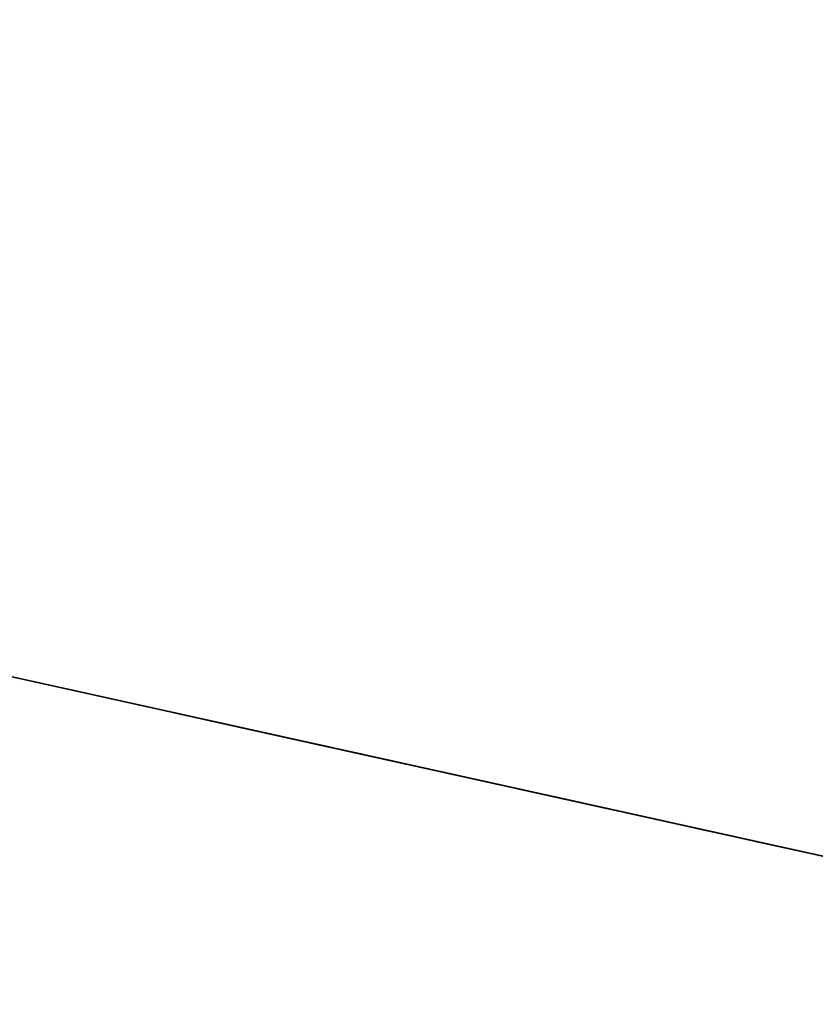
# Model space of a CAD drawing. Header units: metres. Extents: x 3435926.4 to 3435969.5, y 5439943.6 to 5439953.1.
# Tile 3 of 3: x 3435947.2 to 3435952.7, y 5439946.3 to 5439953.1. Entities that reach past the tile are written whole.
import ezdxf
from ezdxf import colors
from ezdxf.entities.mleader import LeaderData, LeaderLine
from ezdxf.enums import TextEntityAlignment as Align
from ezdxf.math import Vec2, Vec3

# ---------------------------------------------------------------- set-up
doc = ezdxf.new("R2010")
doc.units = ezdxf.units.M
doc.linetypes.add('ACAD_ISO02W100', pattern=[15, 12, -3])
doc.linetypes.add('STRICHLINIE', pattern=[19.049999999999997, 12.7, -6.35])
for name, color, linetype in [('LAYOUT Ansichtsfenster', 5, 'Continuous'), ('SCHNITT BAU Bestand', 7, 'Continuous'), ('SCHNITT BAU Neubau', 1, 'Continuous'), ('SCHNITT BAU Tangierend', 34, 'Continuous')]:
    doc.layers.add(name, color=color, linetype=linetype)
doc.styles.get("Standard").update_dxf_attribs({"font": 'isocpeur.ttf'})

# ---------------------------------------------------------------- blocks, each defined once
blk = doc.blocks.new('Gleis')
at = {"color": 7}
for p, q in [((-0.7873365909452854, 0.1749131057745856), (-0.7887444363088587, 0.153387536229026)), ((-0.7857237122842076, 0.148404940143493), (-0.7665905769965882, 0.1410317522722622)), ((-0.7507816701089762, 0.1814919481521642), (-0.7826029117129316, 0.1795971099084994)), ((-0.718860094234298, 0.1779063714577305), (-0.7507816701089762, 0.1814919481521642)), ((-0.736984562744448, 0.140234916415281), (-0.7175502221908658, 0.1467143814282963)), ((-0.7142267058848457, 0.1516972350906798), (-0.7145293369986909, 0.1730225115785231)), ((0.7155215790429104, 0.1517552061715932), (0.7157223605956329, 0.1732807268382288)), ((0.7382803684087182, 0.1401960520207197), (0.7190471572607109, 0.146672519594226)), ((0.7202543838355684, 0.1779647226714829), (0.751974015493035, 0.1815528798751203)), ((0.751974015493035, 0.1815528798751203), (0.7837968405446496, 0.1796606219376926)), ((0.7870202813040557, 0.1484687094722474), (0.7678877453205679, 0.141093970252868)), ((0.7885294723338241, 0.1748768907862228), (0.7901421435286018, 0.1534515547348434)), ((-0.8665840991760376, 0.07575466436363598), (-0.8677918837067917, 0.05821499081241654)), ((-0.8555061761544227, 0.08033881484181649), (-0.8665840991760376, 0.07575466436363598)), ((-0.8455376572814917, 0.0748573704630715), (-0.8555061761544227, 0.08033881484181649)), ((-0.8455376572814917, 0.0748573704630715), (-0.8454354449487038, 0.05831601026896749)), ((-0.7603460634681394, 0.1315642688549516), (-0.7623576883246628, 0.04556367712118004)), ((-0.7458420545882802, 0.04526401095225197), (-0.7436301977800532, 0.1310672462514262)), ((-0.6607507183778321, 0.07028116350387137), (-0.6614551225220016, 0.05373833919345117)), ((-0.6607507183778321, 0.07028116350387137), (-0.6504794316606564, 0.07536440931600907)), ((-0.6504794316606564, 0.07536440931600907), (-0.6398058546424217, 0.07028201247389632)), ((-0.6398058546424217, 0.07028201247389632), (-0.6393017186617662, 0.05264372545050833)), ((0.6410072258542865, 0.0701351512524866), (0.6406046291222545, 0.0525955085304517)), ((0.6517819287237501, 0.07531709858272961), (0.6410072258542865, 0.0701351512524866)), ((0.6620536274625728, 0.07023468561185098), (0.6517819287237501, 0.07531709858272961)), ((0.6620536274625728, 0.07023468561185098), (0.662859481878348, 0.0537920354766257)), ((0.7471469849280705, 0.04542465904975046), (0.7450282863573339, 0.1311276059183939)), ((0.7615438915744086, 0.1315272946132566), (0.763661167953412, 0.045625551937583)), ((0.8454286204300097, 0.07472713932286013), (0.8450274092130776, 0.05828443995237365)), ((0.8454286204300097, 0.07472713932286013), (0.8552980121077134, 0.0802079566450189)), ((0.8552980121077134, 0.0802079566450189), (0.8662747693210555, 0.07552602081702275)), ((0.8662747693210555, 0.07552602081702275), (0.8672823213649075, 0.05798643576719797)), ((-0.9106887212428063, 0.02961268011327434), (-0.9162276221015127, 0.02582536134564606)), ((-0.9162276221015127, 0.02582536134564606), (-0.9113929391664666, 0.00848615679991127)), ((-0.9106887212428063, 0.02961268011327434), (-0.907867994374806, 0.0190495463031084)), ((-0.9007605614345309, 0.0318641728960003), (-0.9056586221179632, 0.02504348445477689)), ((-0.8938587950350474, 0.03783112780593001), (-0.9007605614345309, 0.0318641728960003)), ((-0.8852364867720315, 0.04269263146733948), (-0.8938587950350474, 0.03783112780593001)), ((-0.8879602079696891, 0.02404594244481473), (-0.8929541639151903, 0.0190158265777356)), ((-0.8899436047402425, 0.01785321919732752), (-0.8609425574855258, 0.01715790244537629)), ((-0.881475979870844, 0.02822659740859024), (-0.8879602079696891, 0.02404594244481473)), ((-0.8752511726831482, 0.046251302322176), (-0.8852364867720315, 0.04269263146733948)), ((-0.8737560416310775, 0.03139188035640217), (-0.881475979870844, 0.02822659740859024)), ((-0.8785664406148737, 0.04944474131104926), (-0.8786663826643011, 0.04525862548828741)), ((-0.8785664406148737, 0.04944474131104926), (-0.8352651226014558, 0.04914759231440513)), ((-0.8761266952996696, 0.05257405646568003), (-0.8783633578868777, 0.04947907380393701)), ((-0.8731634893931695, 0.05528149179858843), (-0.8761266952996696, 0.05257405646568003)), ((-0.8643175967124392, 0.04835981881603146), (-0.8752511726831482, 0.046251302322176)), ((-0.8743343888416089, 0.00988207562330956), (-0.8751408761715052, 0.006692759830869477)), ((-0.8741341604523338, 0.009781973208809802), (-0.8319397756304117, 0.008987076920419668)), ((-0.8651064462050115, 0.0334173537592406), (-0.8737560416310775, 0.03139188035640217)), ((-0.8695852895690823, 0.05749840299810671), (-0.8731634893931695, 0.05528149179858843)), ((-0.8655322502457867, 0.05913897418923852), (-0.8695852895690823, 0.05749840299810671)), ((-0.8686961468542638, 0.03270355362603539), (-0.8686955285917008, 0.01745649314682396)), ((-0.8611559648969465, 0.06014170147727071), (-0.8655322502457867, 0.05913897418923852)), ((-0.8558675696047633, 0.03422291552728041), (-0.8651064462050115, 0.0334173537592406)), ((-0.8528833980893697, 0.04893092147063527), (-0.8643175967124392, 0.04835981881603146)), ((-0.8566251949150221, 0.06046796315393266), (-0.8611559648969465, 0.06014170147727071)), ((-0.8521115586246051, 0.06010345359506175), (-0.8566251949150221, 0.06046796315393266)), ((-0.8464069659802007, 0.03377708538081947), (-0.8558675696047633, 0.03422291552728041)), ((-0.8414262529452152, 0.04793884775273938), (-0.8528833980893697, 0.04893092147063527)), ((-0.8477866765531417, 0.05906532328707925), (-0.8521115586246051, 0.06010345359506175)), ((-0.843819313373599, 0.05739218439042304), (-0.8477866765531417, 0.05906532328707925)), ((-0.837097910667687, 0.03209415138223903), (-0.8464069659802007, 0.03377708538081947)), ((-0.846340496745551, 0.01695826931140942), (-0.8415065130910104, 0.01685978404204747)), ((-0.8456361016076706, 0.03370131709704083), (-0.8457369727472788, 0.01715851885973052)), ((-0.8403596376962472, 0.05514695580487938), (-0.843819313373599, 0.05739218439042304)), ((-0.8412050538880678, 0.02443255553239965), (-0.8415065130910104, 0.01685978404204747)), ((-0.8304152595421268, 0.0454279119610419), (-0.8414262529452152, 0.04793884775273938)), ((-0.8362711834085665, 0.02991460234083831), (-0.8412050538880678, 0.02443255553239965)), ((-0.8375377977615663, 0.05241544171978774), (-0.8403596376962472, 0.05514695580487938)), ((-0.8354624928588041, 0.04930347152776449), (-0.8375377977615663, 0.05241544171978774)), ((-0.8283093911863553, 0.02924417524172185), (-0.837097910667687, 0.03209415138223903)), ((-0.83113519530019, 0.02393526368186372), (-0.8362711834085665, 0.02991460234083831)), ((-0.8351635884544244, 0.04934639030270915), (-0.8351634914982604, 0.04695514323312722)), ((-0.8319397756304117, 0.008987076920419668), (-0.83113519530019, 0.02393526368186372)), ((-0.8304296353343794, 0.01197619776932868), (-0.8307307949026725, -0.00297196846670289)), ((-0.8301282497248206, 0.02134383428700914), (-0.8304296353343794, 0.01197619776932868)), ((-0.8304296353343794, 0.01197619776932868), (-0.7548035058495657, 0.009886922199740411)), ((-0.8203080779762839, 0.04149821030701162), (-0.8304152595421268, 0.0454279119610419)), ((-0.820387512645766, 0.02534012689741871), (-0.8283093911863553, 0.02924417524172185)), ((-0.797298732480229, 0.02314003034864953), (-0.8277113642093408, 0.02393540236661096)), ((-0.8115223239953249, 0.03631562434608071), (-0.8203080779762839, 0.04149821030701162)), ((-0.7789726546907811, 0.02662753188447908), (-0.797298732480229, 0.02314003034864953)), ((-0.7548035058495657, 0.009886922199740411), (-0.6794791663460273, 0.008395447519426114)), ((-0.7119059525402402, 0.02085092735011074), (-0.7304340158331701, 0.02553398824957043)), ((-0.6816949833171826, 0.02025434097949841), (-0.7119059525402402, 0.02085092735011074)), ((-0.6965492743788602, 0.03328117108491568), (-0.6875250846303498, 0.03804543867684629)), ((-0.6882194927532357, 0.02190163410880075), (-0.6801205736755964, 0.02543019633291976)), ((-0.6875250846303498, 0.03804543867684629), (-0.6772422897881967, 0.04149686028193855)), ((-0.6801205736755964, 0.02543019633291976), (-0.6712035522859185, 0.02786470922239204)), ((-0.6794791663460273, 0.008395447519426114), (-0.6798818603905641, -0.006752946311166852)), ((-0.6794791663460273, 0.008395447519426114), (-0.6792778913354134, 0.01776307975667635)), ((-0.6776661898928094, 0.02025450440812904), (-0.6723304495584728, 0.02593536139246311)), ((-0.6776655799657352, 0.005206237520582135), (-0.6776661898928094, 0.02025450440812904)), ((-0.6353724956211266, 0.004012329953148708), (-0.6776655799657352, 0.005206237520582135)), ((-0.6772422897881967, 0.04149686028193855), (-0.666124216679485, 0.04348954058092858)), ((-0.6723312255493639, 0.04506819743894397), (-0.6725327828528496, 0.0426769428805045)), ((-0.6289283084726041, 0.04337663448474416), (-0.6723312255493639, 0.04506819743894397)), ((-0.6723304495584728, 0.02593536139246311), (-0.6675963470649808, 0.02015479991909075)), ((-0.6720137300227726, 0.04512970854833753), (-0.669792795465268, 0.04814316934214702)), ((-0.6712035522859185, 0.02786470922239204), (-0.6618259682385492, 0.02910790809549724)), ((-0.669792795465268, 0.04814316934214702), (-0.6668424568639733, 0.05073905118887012)), ((-0.6675963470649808, 0.02015479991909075), (-0.6674959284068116, 0.01258061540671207)), ((-0.659238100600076, 0.01218336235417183), (-0.6674959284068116, 0.01258061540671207)), ((-0.6668424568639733, 0.05073905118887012), (-0.663278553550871, 0.0528186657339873)), ((-0.666124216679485, 0.04348954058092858), (-0.6546299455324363, 0.04394194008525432)), ((-0.663278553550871, 0.0528186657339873), (-0.6592355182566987, 0.05430477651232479)), ((-0.6624609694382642, 0.02922372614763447), (-0.6632669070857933, 0.01248210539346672)), ((-0.6618259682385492, 0.02910790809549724), (-0.6523539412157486, 0.0291111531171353)), ((-0.6592355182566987, 0.05430477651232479), (-0.6548678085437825, 0.05513874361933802)), ((-0.6548678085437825, 0.05513874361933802), (-0.650341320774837, 0.05529052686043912)), ((-0.6546299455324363, 0.04394194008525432), (-0.6432371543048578, 0.04283687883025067)), ((-0.6523539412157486, 0.0291111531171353), (-0.6431650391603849, 0.02787442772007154)), ((-0.650341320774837, 0.05529052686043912), (-0.6458305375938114, 0.05475296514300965)), ((-0.6458305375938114, 0.05475296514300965), (-0.6415070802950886, 0.05354607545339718)), ((-0.6192604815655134, 0.01138694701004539), (-0.6449392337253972, 0.01188503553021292)), ((-0.6432371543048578, 0.04283687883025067), (-0.6324163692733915, 0.04021724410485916)), ((-0.6431650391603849, 0.02787442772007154), (-0.6346210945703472, 0.02544491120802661)), ((-0.6415070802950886, 0.05354607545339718), (-0.6375354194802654, 0.05171704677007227)), ((-0.6396024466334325, 0.02703220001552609), (-0.6403068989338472, 0.01168500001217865)), ((-0.6375354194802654, 0.05171704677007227), (-0.6340700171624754, 0.04933452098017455)), ((-0.6353724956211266, 0.004012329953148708), (-0.634565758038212, 0.001023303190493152)), ((-0.6346210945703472, 0.02544491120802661), (-0.6270624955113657, 0.02192127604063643)), ((-0.6340700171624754, 0.04933452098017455), (-0.6312395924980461, 0.04649145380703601)), ((-0.6324163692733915, 0.04021724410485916), (-0.6226123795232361, 0.03619456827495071)), ((-0.6312395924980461, 0.04649145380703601), (-0.6291528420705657, 0.04329510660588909)), ((-0.6289283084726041, 0.04337663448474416), (-0.6291297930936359, 0.03919051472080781)), ((-0.6270624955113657, 0.02192127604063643), (-0.620783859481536, 0.01744080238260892)), ((-0.6226123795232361, 0.03619456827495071), (-0.614232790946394, 0.03093330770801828)), ((-0.620783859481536, 0.01744080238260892), (-0.6160369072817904, 0.01218225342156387)), ((-0.614232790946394, 0.03093330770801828), (-0.6076237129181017, 0.02464940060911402)), ((-0.6076237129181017, 0.02464940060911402), (-0.6030583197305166, 0.01760599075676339)), ((-0.5978112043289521, 0.02215128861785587), (-0.6013347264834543, 0.01178669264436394)), ((-0.5923735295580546, 0.01816562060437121), (-0.5982136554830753, 0.001024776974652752)), ((-0.5978112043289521, 0.02215128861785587), (-0.5923735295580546, 0.01816562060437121)), ((0.5992181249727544, 0.02219982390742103), (0.5938808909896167, 0.01811360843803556)), ((0.5938808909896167, 0.01811360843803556), (0.5995207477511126, 0.001073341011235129)), ((0.5992181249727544, 0.02219982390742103), (0.6027424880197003, 0.01183551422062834)), ((0.6089274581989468, 0.02472447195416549), (0.6043626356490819, 0.01768068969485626)), ((0.6155360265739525, 0.03100748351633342), (0.6089274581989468, 0.02472447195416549)), ((0.6239151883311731, 0.03627085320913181), (0.6155360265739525, 0.03100748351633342)), ((0.6220881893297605, 0.01751693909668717), (0.6173416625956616, 0.01225800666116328)), ((0.6206682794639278, 0.01133854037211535), (0.6460437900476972, 0.01193738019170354)), ((0.6283650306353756, 0.02199792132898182), (0.6220881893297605, 0.01751693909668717)), ((0.6337159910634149, 0.0402957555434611), (0.6239151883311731, 0.03627085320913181)), ((0.63592477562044, 0.02552360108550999), (0.6283650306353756, 0.02199792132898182)), ((0.6303335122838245, 0.04332758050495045), (0.6735346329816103, 0.04512276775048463)), ((0.6303335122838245, 0.04332758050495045), (0.6303336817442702, 0.03914146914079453)), ((0.6325387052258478, 0.0465698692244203), (0.6304536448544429, 0.04337192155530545)), ((0.6353703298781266, 0.04941316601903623), (0.6325387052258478, 0.0465698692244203)), ((0.6445379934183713, 0.04291483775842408), (0.6337159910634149, 0.0402957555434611)), ((0.638835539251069, 0.05179454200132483), (0.6353703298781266, 0.04941316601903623)), ((0.6366793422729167, 0.004164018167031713), (0.6357727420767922, 0.0009747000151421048)), ((0.6444670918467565, 0.0279538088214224), (0.63592477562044, 0.02552360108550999)), ((0.6366793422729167, 0.004164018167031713), (0.67877210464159, 0.005361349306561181)), ((0.6428056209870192, 0.0536238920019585), (0.638835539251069, 0.05179454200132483)), ((0.6409074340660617, 0.02698400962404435), (0.6416131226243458, 0.01183709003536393)), ((0.6471304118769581, 0.0548311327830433), (0.6428056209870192, 0.0536238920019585)), ((0.6536573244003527, 0.02919128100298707), (0.6444670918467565, 0.0279538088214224)), ((0.6559306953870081, 0.04402225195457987), (0.6445379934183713, 0.04291483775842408)), ((0.6516411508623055, 0.05537048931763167), (0.6471304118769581, 0.0548311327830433)), ((0.656166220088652, 0.05521907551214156), (0.6516411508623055, 0.05537048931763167)), ((0.6631279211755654, 0.02919023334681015), (0.6536573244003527, 0.02919128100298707)), ((0.6674235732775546, 0.04357078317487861), (0.6559306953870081, 0.04402225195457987)), ((0.6605339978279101, 0.05438689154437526), (0.656166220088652, 0.05521907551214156)), ((0.6645771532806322, 0.05290110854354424), (0.6605339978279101, 0.05438689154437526)), ((0.6605457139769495, 0.01233555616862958), (0.6688035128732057, 0.0126347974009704)), ((0.6725070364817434, 0.02794779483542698), (0.6631279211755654, 0.02919023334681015)), ((0.6638673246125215, 0.029078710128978), (0.6645730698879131, 0.01253594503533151)), ((0.6681426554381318, 0.05082035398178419), (0.6645771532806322, 0.05290110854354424)), ((0.678541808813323, 0.04157900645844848), (0.6674235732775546, 0.04357078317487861)), ((0.6710917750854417, 0.04822471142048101), (0.6681426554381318, 0.05082035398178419)), ((0.668903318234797, 0.02020899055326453), (0.6688035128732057, 0.0126347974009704)), ((0.6737370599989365, 0.02608862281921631), (0.668903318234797, 0.02020899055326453)), ((0.6733143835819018, 0.04521286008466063), (0.6710917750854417, 0.04822471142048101)), ((0.6814228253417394, 0.02551257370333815), (0.6725070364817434, 0.02794779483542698)), ((0.6736347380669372, 0.04532156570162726), (0.673736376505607, 0.04293032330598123)), ((0.6788730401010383, 0.0203095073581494), (0.6737370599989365, 0.02608862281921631)), ((0.6888277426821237, 0.03813127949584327), (0.678541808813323, 0.04157900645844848)), ((0.67877210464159, 0.005361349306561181), (0.6788730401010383, 0.0203095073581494)), ((0.6808872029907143, 0.008450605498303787), (0.680685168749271, 0.01781822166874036)), ((0.7562114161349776, 0.01004830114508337), (0.6808872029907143, 0.008450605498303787)), ((0.6808872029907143, 0.008450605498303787), (0.6810894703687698, -0.006697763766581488)), ((0.6895234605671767, 0.02198609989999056), (0.6814228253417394, 0.02551257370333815)), ((0.6831020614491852, 0.02020956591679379), (0.7131113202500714, 0.02100881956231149)), ((0.6978508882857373, 0.03336631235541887), (0.6888277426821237, 0.03813127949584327)), ((0.7131113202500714, 0.02100881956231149), (0.7316390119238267, 0.02549315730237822)), ((0.83163572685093, 0.0120435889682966), (0.7562114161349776, 0.01004830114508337)), ((0.7801775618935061, 0.02659206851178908), (0.7987055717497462, 0.02320474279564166)), ((0.7987055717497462, 0.02320474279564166), (0.8290165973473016, 0.02400257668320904)), ((0.8108757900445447, 0.03659450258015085), (0.8197126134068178, 0.0416919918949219)), ((0.8196331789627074, 0.02553248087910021), (0.8275933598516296, 0.02935994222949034)), ((0.8197126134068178, 0.0416919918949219), (0.8298580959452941, 0.04552240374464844)), ((0.8275933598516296, 0.02935994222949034), (0.8364088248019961, 0.03212482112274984)), ((0.8298580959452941, 0.04552240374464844), (0.8408932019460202, 0.04792697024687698)), ((0.8315352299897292, 0.0215113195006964), (0.83163572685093, 0.0120435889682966)), ((0.83163572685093, 0.0120435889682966), (0.8320396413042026, -0.002904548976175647)), ((0.832440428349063, 0.02400271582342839), (0.8374758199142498, 0.0299824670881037)), ((0.8332476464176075, 0.009154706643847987), (0.832440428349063, 0.02400271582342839)), ((0.875542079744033, 0.009953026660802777), (0.8332476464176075, 0.009154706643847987)), ((0.8346547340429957, 0.04941409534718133), (0.8346548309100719, 0.04702284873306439)), ((0.878057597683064, 0.04901826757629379), (0.8346547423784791, 0.04921530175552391)), ((0.8349450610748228, 0.049348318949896), (0.8370501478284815, 0.05244043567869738)), ((0.8364088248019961, 0.03212482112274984), (0.8457349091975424, 0.03371698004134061)), ((0.8370501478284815, 0.05244043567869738), (0.8398989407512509, 0.05514500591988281)), ((0.8374758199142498, 0.0299824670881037), (0.8425116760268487, 0.02450082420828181)), ((0.8398989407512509, 0.05514500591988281), (0.8433813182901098, 0.05735619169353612)), ((0.8408932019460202, 0.04792697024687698), (0.8523602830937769, 0.04880699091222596)), ((0.8425116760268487, 0.02450082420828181), (0.8428137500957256, 0.01692807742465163)), ((0.8476477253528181, 0.01702695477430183), (0.8428137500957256, 0.01692807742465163)), ((0.8433813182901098, 0.05735619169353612), (0.8473657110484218, 0.05899246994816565)), ((0.8450284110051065, 0.03356964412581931), (0.8449275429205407, 0.01692816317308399)), ((0.8457349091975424, 0.03371698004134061), (0.8551983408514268, 0.0340720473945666)), ((0.8473657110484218, 0.05899246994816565), (0.8516990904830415, 0.05998804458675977)), ((0.8516990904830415, 0.05998804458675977), (0.8562155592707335, 0.06030715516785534)), ((0.8523602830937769, 0.04880699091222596), (0.8637888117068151, 0.04812669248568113)), ((0.8551983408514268, 0.0340720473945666), (0.8644287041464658, 0.03317713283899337)), ((0.8562155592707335, 0.06030715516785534), (0.8607434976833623, 0.05993692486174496)), ((0.8607434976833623, 0.05993692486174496), (0.8651098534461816, 0.05889307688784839)), ((0.8911492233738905, 0.01782675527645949), (0.8621482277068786, 0.01722776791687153)), ((0.8637888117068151, 0.04812669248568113), (0.8747011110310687, 0.04591179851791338)), ((0.8644287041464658, 0.03317713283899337), (0.8730584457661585, 0.03106941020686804)), ((0.8651098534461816, 0.05889307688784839), (0.8691472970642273, 0.05721278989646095)), ((0.8680885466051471, 0.03237495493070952), (0.8678875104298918, 0.01712788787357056)), ((0.8691472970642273, 0.05721278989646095), (0.8727027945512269, 0.05496184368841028)), ((0.8727027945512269, 0.05496184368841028), (0.8756390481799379, 0.05222604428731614)), ((0.8730584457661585, 0.03106941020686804), (0.8807471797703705, 0.02782895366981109)), ((0.8747011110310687, 0.04591179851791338), (0.8846509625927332, 0.04225668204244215)), ((0.8756390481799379, 0.05222604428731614), (0.8778444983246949, 0.04910836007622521)), ((0.8757423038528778, 0.009953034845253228), (0.8765490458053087, 0.006863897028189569)), ((0.878057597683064, 0.04901826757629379), (0.8780577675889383, 0.04483215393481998)), ((0.8807471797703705, 0.02782895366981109), (0.8871902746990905, 0.02358446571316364)), ((0.8846509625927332, 0.04225668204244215), (0.8932236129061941, 0.03731006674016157)), ((0.8871902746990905, 0.02358446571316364), (0.8921331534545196, 0.01850612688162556)), ((0.8932236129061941, 0.03731006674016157), (0.9000672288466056, 0.0312778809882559)), ((0.9000672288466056, 0.0312778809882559), (0.9048957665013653, 0.02440896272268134)), ((0.9121951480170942, 0.02968659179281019), (0.90897340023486, 0.0191232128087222)), ((0.9121951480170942, 0.02968659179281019), (0.9175326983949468, 0.02599982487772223)), ((0.9175326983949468, 0.02599982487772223), (0.9126994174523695, 0.008758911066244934)), ((-0.6798818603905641, -0.006752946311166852), (-0.8307307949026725, -0.00297196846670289)), ((0.6810894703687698, -0.006697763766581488), (0.8320396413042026, -0.002904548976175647))]:
    blk.add_line(p, q, dxfattribs=at)
for p, q in [((0.5396031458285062, 0.01492212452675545), (0.5898536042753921, 0.01621989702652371)), ((0.5898536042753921, 0.01621989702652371), (0.5940832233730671, 0.001372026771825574))]:
    blk.add_line(p, q)
blk.add_lwpolyline([(-1.3, 0), (1.3, 0), (1.3, -0.16), (-1.3, -0.16)], close=True)
at = {"color": 7, "extrusion": (0, 0, -1)}
for centre, major_axis, ratio, start_param, end_param in [((-0.7840134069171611, 0.1528442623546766), (-0.003367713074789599, 0.003367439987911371), 0.9999997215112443, 4.294869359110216, 5.563187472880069), ((-0.7823395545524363, 0.1745185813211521), (0.003559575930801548, 0.003559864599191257), 0.9999998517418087, 3.989508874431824, 5.436139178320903), ((-0.770377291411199, 0.1316639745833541), (0.007119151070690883, 0.007119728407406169), 0.9999999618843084, -0.402633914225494, 0.809593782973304), ((0.72045568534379, 0.1514064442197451), (-0.003489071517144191, 0.003488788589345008), 0.9999999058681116, 4.251839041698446, 5.507144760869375), ((0.7208280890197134, 0.1728876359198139), (-0.003610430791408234, 0.003610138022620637), 0.9999998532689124, 5.507145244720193, 6.955964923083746), ((0.7716680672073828, 0.1317579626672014), (0.00711915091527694, 0.007119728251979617), 0.9999999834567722, 3.902755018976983, 5.114980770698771), ((0.7850578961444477, 0.1531681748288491), (0.003600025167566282, 0.003600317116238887), 0.9999999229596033, 0.7103353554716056, 1.98831471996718), ((-0.8931483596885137, 0.01142446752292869), (-0.01310677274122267, 0.01310570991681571), 0.9999999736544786, 2.609132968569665, 5.33709943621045), ((-0.898353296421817, 0.02479779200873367), (-0.007857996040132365, 0.007857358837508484), 0.9999999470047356, 3.050280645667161, 4.950182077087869), ((-0.8536528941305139, 0.01523175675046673), (-0.005238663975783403, 0.005238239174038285), 0.9999998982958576, 5.750724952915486, 8.416239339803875), ((-0.8158726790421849, 0.03072347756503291), (0.005015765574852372, 0.005016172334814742), 0.9999999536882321, 3.926990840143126, 10.21017614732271), ((-0.7825617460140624, 0.04614350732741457), (-0.01423945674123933, 0.01423830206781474), 0.9999999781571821, 2.380403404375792, 3.737618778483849), ((-0.7256823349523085, 0.04476855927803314), (-0.01423945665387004, 0.01423830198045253), 0.999999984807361, 4.165744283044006, 5.521999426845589), ((-0.6924716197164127, 0.02749057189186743), (0.00501576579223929, 0.005016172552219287), 0.9999999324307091, 3.926990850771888, 10.21017615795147), ((-0.6520628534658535, 0.01028867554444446), (0.005238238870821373, 0.005238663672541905), 0.9999999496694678, 4.196229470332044, 6.861736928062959), ((-0.6163097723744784, 0.004832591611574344), (-0.01310677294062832, 0.01310571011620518), 0.9999999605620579, 2.562956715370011, 5.290940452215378), ((-0.6104809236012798, 0.01795179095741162), (0.00785735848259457, 0.007857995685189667), 0.9999999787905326, 1.379328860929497, 3.279322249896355), ((-0.6091907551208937, 0.01414186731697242), (0.005015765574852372, 0.005016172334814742), 0.9999999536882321, 3.926990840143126, 10.21017614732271), ((0.6176136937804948, 0.004909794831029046), (0.01310570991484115, 0.01310677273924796), 0.9999999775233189, 0.9922043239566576, 3.720188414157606), ((0.6117852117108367, 0.01802709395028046), (0.007857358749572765, 0.007857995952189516), 0.9999999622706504, 1.433026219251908, 3.333019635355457), ((0.6533663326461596, 0.01036877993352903), (0.00523823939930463, 0.005238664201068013), 0.999999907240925, 4.133796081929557, 6.79930329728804), ((0.6937737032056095, 0.02757395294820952), (0.005015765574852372, 0.005016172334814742), 0.9999999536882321, 3.926990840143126, 10.21017614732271), ((0.7269830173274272, 0.04485749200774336), (0.01423830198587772, 0.01423945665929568), 0.999999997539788, 0.7611447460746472, 2.117399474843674), ((0.783862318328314, 0.04623848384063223), (0.01423830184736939, 0.01423945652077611), 0.9999999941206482, 2.545524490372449, 3.902742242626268), ((0.815170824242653, 0.03095837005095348), (0.00501576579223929, 0.005016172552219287), 0.9999999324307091, 3.926990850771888, 10.21017615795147), ((0.8549574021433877, 0.0153367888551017), (-0.005238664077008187, 0.005238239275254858), 0.9999999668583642, 5.720886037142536, 8.386400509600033), ((0.8944531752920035, 0.01153413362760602), (0.01310571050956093, 0.01310677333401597), 0.9999999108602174, 0.94604572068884, 3.674011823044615), ((0.8996570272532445, 0.02490787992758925), (-0.007857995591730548, 0.007857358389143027), 0.9999999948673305, 2.903759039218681, 4.803660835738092), ((0.8988992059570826, 0.02071887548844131), (0.005015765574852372, 0.005016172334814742), 0.9999999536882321, 3.926990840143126, 10.21017614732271)]:
    blk.add_ellipse(centre, major_axis=major_axis, ratio=ratio, start_param=start_param, end_param=end_param, dxfattribs=at)
at = {"color": 7, "extrusion": (0, 0, -0.9999999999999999)}
for centre, major_axis, ratio, start_param, end_param in [((-0.7336332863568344, 0.1307758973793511), (0.007119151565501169, 0.007119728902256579), 0.9999999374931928, 3.951180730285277, 5.16434685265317), ((0.7349227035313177, 0.1308654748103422), (0.007119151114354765, 0.007119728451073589), 0.9999999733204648, -0.4519999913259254, 0.7611670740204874), ((0.7836239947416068, 0.1746135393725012), (-0.00355986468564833, 0.003559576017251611), 0.9999997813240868, 0.8470038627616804, 2.293635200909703)]:
    blk.add_ellipse(centre, major_axis=major_axis, ratio=ratio, start_param=start_param, end_param=end_param, dxfattribs=at)
at = {"color": 7, "extrusion": (0, 0, -0.9999999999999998)}
for centre, major_axis, ratio, start_param, end_param in [((-0.7194705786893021, 0.1730022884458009), (-0.003499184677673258, 0.003498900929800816), 0.9999999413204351, 0.8973124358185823, 2.342037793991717), ((-0.7191765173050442, 0.1513924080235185), (-0.003499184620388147, 0.00349890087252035), 0.9999999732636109, 2.342037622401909, 3.605279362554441), ((-0.899697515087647, 0.02129524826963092), (0.00501576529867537, 0.005016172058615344), 0.9999999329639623, 3.926990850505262, 10.21017615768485), ((0.6104953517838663, 0.01421706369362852), (0.00501576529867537, 0.005016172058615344), 0.9999999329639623, 3.926990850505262, 10.21017615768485)]:
    blk.add_ellipse(centre, major_axis=major_axis, ratio=ratio, start_param=start_param, end_param=end_param, dxfattribs=at)
blk = doc.blocks.new('*U62')
blk.add_lwpolyline([(1.075, 4.8), (-1.075, 4.8), (-2.2, 3.42), (-2.2, 2.694222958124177e-16), (2.2, 0), (2.2, 3.42)], close=True)
at = {"color": 8}
for points in [[(1.070000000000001, 4.74), (1.706, 3.895), (1.862, 3.59), (1.834114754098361, 3.05), (2.2, 3.05), (2.2, 3.42), (1.075, 4.8), (-1.074999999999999, 4.8), (-2.2, 3.42), (-2.2, 3.050000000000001), (-1.83411475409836, 3.05), (-1.862, 3.59), (-1.706, 3.895), (-1.07, 4.74)], [(-2.2, 1.2), (-1.738581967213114, 1.2), (-1.83411475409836, 3.05), (-2.2, 3.05)], [(2.2, 1.2), (1.738581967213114, 1.2), (1.834114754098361, 3.05), (2.2, 3.05)], [(-0.7925000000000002, -2.465190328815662e-32), (-2.2, -3.673940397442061e-17), (-2.2, 1.2), (-1.738581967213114, 1.2), (-1.736, 1.150000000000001), (-1.711, 1.150000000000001), (-1.683000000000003, 0.3799999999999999), (-1.583, 0.3800000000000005), (-1.275, 0.08000000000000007), (-0.7925000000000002, 0.08000000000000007)], [(0.7925000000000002, -9.705325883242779e-17), (2.2, -3.061616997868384e-16), (2.2, 1.2), (1.738581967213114, 1.2), (1.736, 1.15), (1.711, 1.15), (1.683000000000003, 0.3799999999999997), (1.583, 0.3800000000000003), (1.275, 0.07999999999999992), (0.7925000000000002, 0.07999999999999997)]]:
    blk.add_lwpolyline(points, close=True, dxfattribs=at)
at = {"color": 0, "linetype": 'ByBlock', "lineweight": -2}
blk.add_lwpolyline([(-1.07, 4.74), (-1.706, 3.895), (-1.862, 3.59), (-1.736, 1.15), (-1.711, 1.15), (-1.683000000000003, 0.3799999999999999), (-1.583, 0.3800000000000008), (-1.275, 0.08000000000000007), (-0.7925000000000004, 0.08000000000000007), (-0.7925000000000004, 0), (-0.6425000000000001, 0), (-0.6425000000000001, -0.03800000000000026), (-0.6014999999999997, -0.03800000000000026), (-0.6014999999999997, 0.08000000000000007), (0.6014999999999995, 0.08000000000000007), (0.6014999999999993, -0.03800000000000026), (0.6424999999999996, -0.03800000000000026), (0.6424999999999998, 0), (0.7925000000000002, 0), (0.7925000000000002, 0.08000000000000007), (1.275, 0.08000000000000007), (1.583, 0.3800000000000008), (1.683000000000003, 0.3799999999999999), (1.711, 1.15), (1.736, 1.15), (1.862, 3.59), (1.706, 3.895), (1.070000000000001, 4.74), (-1.07, 4.74)], close=True, dxfattribs=at)
at = {"color": 0, "linetype": 'STRICHLINIE', "lineweight": -2, "ltscale": 0.01}
blk.add_lwpolyline([(0.9300000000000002, 4.74), (1.587, 3.895), (1.755, 3.59), (1.69, 1.15), (1.665, 1.15), (1.656, 0.3799999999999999), (1.556, 0.3799999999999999), (1.274999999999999, 0.08000000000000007), (0.7925000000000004, 0.08000000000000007), (0.7925000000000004, 0), (0.6425000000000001, 0), (0.6425000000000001, -0.03800000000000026), (0.6015000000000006, -0.03800000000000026), (0.6015000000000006, 0.08000000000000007), (-0.6015000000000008, 0.08000000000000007), (-0.6015000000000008, -0.03800000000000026), (-0.6425000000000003, -0.03800000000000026), (-0.6425000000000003, 0), (-0.7925000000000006, 0), (-0.7925000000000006, 0.08000000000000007), (-1.274999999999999, 0.08000000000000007), (-1.556, 0.3799999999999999), (-1.656, 0.3800000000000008), (-1.665, 1.150000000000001), (-1.69, 1.150000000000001), (-1.754999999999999, 3.59), (-1.586999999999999, 3.895), (-0.9299999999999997, 4.74), (0.9300000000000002, 4.74)], close=True, dxfattribs=at)
at = {"color": 8}
for s, p in [('A', (-2.01705737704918, 3.235)), ('A', (2.017057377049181, 3.235)), ('B', (-1.992254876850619, 2.08939523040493)), ('B', (1.992254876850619, 2.08939523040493)), ('A', (-1.838918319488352, 0.5004144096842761)), ('A', (1.838918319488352, 0.5004144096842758))]:
    blk.add_text(s, height=0.1, dxfattribs=at).set_placement(p, align=Align.MIDDLE_CENTER)

msp = doc.modelspace()

# ---------------------------------------------------------------- linework, layer by layer
at = {"layer": 'LAYOUT Ansichtsfenster', "extrusion": (-0.2158429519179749, -0.976428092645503, -5.636653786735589e-11), "elevation": -6053343.552425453}
msp.add_lwpolyline([(2180759.488470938, 5.124658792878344), (2180791.338470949, 5.124658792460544), (2180791.338470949, -5.125341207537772), (2180759.488470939, -5.125341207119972)], close=True, dxfattribs=at)
at = {"layer": 'SCHNITT BAU Bestand', "extrusion": (-0.2158429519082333, -0.9764280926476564, -4.440892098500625e-16), "elevation": -6053343.552403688}
msp.add_lwpolyline([(2180759.48853133, -3.790467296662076e-09), (2180766.308556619, -4.721789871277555e-09), (2180771.341676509, -5.653112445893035e-09), (2180776.886492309, -4.721789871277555e-09), (2180784.107189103, -2.859144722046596e-09), (2180791.338531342, -2.124019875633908e-09)], dxfattribs=at)
at = {"layer": 'SCHNITT BAU Neubau', "extrusion": (-0.2158429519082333, -0.9764280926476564, -4.440892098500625e-16)}
for points, elevation in [([(2180774.304088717, -1.67500000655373), (2180788.320062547, -1.675000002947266), (2180788.320062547, -1.78500000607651), (2180774.304088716, -1.785000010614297)], -6053343.552403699), ([(2180774.304088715, -1.895000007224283), (2180788.320062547, -1.895000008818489), (2180788.320062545, -2.005000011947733), (2180774.304088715, -2.005000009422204)], -6053343.552403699), ([(2180774.424088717, -2.050000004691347), (2180788.260062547, -2.050000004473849), (2180788.260062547, -1.630000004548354), (2180774.424088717, -1.630000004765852)], -6053343.552403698)]:
    msp.add_lwpolyline(points, close=True, dxfattribs=dict(at, elevation=elevation))
at = {"layer": 'SCHNITT BAU Tangierend', "linetype": 'ACAD_ISO02W100', "ltscale": 0.01, "extrusion": (-0.2158429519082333, -0.9764280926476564, -4.440892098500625e-16), "elevation": -6053343.552403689}
for points in [[(2180782.807189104, -0.1600000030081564), (2180781.243775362, -1.504535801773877)], [(2180785.407189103, -0.1600000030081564), (2180786.970602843, -1.504535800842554)]]:
    msp.add_lwpolyline(points, dxfattribs=at)

# ---------------------------------------------------------------- block references
at = {"layer": 'SCHNITT BAU Tangierend', "extrusion": (-0.2158429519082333, -0.9764280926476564, -4.440892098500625e-16), "rotation": 359.9999999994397}
msp.add_blockref('*U62', (2180784.107189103, 0.2014117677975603, -6053343.552403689), dxfattribs=at)
at = {"layer": 'SCHNITT BAU Tangierend', "extrusion": (-0.2158429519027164, -0.976428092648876, 1.298003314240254e-10), "rotation": 359.9999999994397}
msp.add_blockref('Gleis', (2180784.107223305, 0.0007857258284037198, -6053343.552391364), dxfattribs=at)

# ---------------------------------------------------------------- leaders
at = {"layer": 'SCHNITT BAU Tangierend'}
ml = msp.add_multileader_mtext('Standard', dxfattribs=at)
ml.set_content('Zukunftiges Gleis', color=256)
ml.set_leader_properties()
ml.build(insert=Vec2(0, 0))
ml.multileader.update_dxf_attribs({"text_attachment_direction": 1, "dogleg_length": 1, "arrow_head_size": 0.2, "scale": 0.2})
ctx = ml.context
ctx.base_point, ctx.scale, ctx.char_height, ctx.arrow_head_size, ctx.landing_gap_size, ctx.plane_origin, ctx.plane_x_axis, ctx.plane_y_axis = Vec3(3435950.40752446, 5439947.819844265, 1.729707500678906), 0.2, 0.2, 0.2, 0.2, Vec3(3435950.40752446, 5439947.819844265), Vec3(0.9764280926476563, -0.2158429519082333, -9.779704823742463e-12), Vec3(9.549073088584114e-12, -2.11135734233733e-12, 1)
notes = []
notes.append((ctx, [(1, (1, 1, 0), (3435950.40752446, 5439947.819844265, 1.729707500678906), (0.9764280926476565, -0.2158429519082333, -9.779704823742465e-12), 0.2, [(0, [(3435950.40752446, 5439947.819844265)], 0, [])])]))
ctx.mtext.insert, ctx.mtext.text_direction, ctx.mtext.rotation, ctx.mtext.flow_direction, ctx.mtext.extrusion = Vec3(3435949.382274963, 5439948.046479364, 2.189707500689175), Vec3(0.9764280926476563, -0.2158429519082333, -9.779704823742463e-12), 3.337774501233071e-12, 5, Vec3(-0.2158429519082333, -0.9764280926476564, -4.440892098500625e-16)
for ctx, leaders in notes:
    for number, flags, end, landing, length, lines in leaders:
        leader = LeaderData()
        leader.index, (leader.has_last_leader_line, leader.has_dogleg_vector, leader.attachment_direction) = number, flags
        leader.last_leader_point, leader.dogleg_vector, leader.dogleg_length = Vec3(end), Vec3(landing), length
        for number, points, colour, breaks in lines:
            line = LeaderLine()
            line.index, line.vertices, line.color, line.breaks = number, Vec3.list(points), colors.encode_raw_color(colour), breaks
            leader.lines.append(line)
        ctx.leaders.append(leader)

doc.saveas('drawing.dxf')
